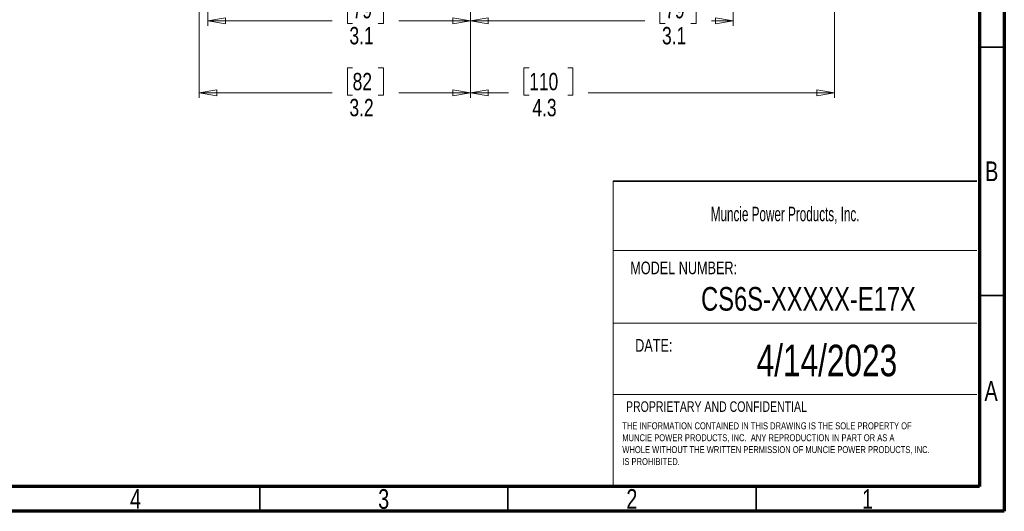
# Model space of a CAD drawing. Header units: inches. Extents: x 0.6 to 16.3, y 0.2 to 11.5.
# Tile 7 of 15: x 8.5 to 16.3, y 0.2 to 4.1. Entities that reach past the tile are written whole.
import ezdxf

# ---------------------------------------------------------------- set-up
doc = ezdxf.new("R2010")
doc.units = ezdxf.units.IN
doc.header["$MEASUREMENT"] = 0
doc.styles.add('SLDTEXTSTYLE0', font='TXT', dxfattribs={"width": 0.75})
doc.styles.add('SLDTEXTSTYLE1', font='TXT', dxfattribs={"width": 0.605})
doc.dimstyles.new('SLDDIMSTYLE1', dxfattribs={"dimtxt": 0.137795, "dimasz": 0.14, "dimexe": 0, "dimexo": 0.0625, "dimgap": 0.034449, "dimtad": 0, "dimdec": 1, "dimlfac": 1.5, "dimrnd": 1e-09, "dimzin": 12, "dimdsep": 46, "dimtxsty": 'SLDTEXTSTYLE0', "dimblk1": 'CLOSED', "dimblk2": 'CLOSED', "dimsah": 1, "dimcen": 0.09, "dimadec": 0, "dimazin": 3, "dimtfac": 1, "dimtdec": 1, "dimtofl": 0, "dimtmove": 0, "dimatfit": 3, "dimldrblk": 'CLOSED', "dimfxl": 0, "dimfrac": 2, "dimtolj": 1, "dimtzin": 12, "dimarcsym": 0})
doc.dimstyles.new('SLDDIMSTYLE3', dxfattribs={"dimtxt": 0.137795, "dimasz": 0.14, "dimexe": 0, "dimexo": 0.0625, "dimgap": 0.034449, "dimtad": 0, "dimdec": 1, "dimlfac": 1.5, "dimrnd": 1e-09, "dimzin": 12, "dimdsep": 46, "dimtxsty": 'SLDTEXTSTYLE0', "dimblk1": 'CLOSED', "dimblk2": 'CLOSED', "dimsah": 1, "dimcen": 0.09, "dimadec": 0, "dimazin": 3, "dimtfac": 1, "dimtofl": 0, "dimtmove": 0, "dimatfit": 3, "dimldrblk": 'CLOSED', "dimfxl": 0, "dimfrac": 2, "dimtolj": 1, "dimtzin": 12, "dimarcsym": 0})

# ---------------------------------------------------------------- blocks, each defined once
blk = doc.blocks.new('SW_NOTE_0')
at = {"color": 0, "linetype": 'Continuous', "lineweight": 0, "char_height": 0.055, "attachment_point": 1, "style": 'SLDTEXTSTYLE0'}
for s, insert in [('THE INFORMATION CONTAINED IN THIS DRAWING IS THE SOLE PROPERTY OF', (0, 0.0709)), ('MUNCIE POWER PRODUCTS, INC.  ANY REPRODUCTION IN PART OR AS A', (0, -0.0235)), ('WHOLE WITHOUT THE WRITTEN PERMISSION OF MUNCIE POWER PRODUCTS, INC.', (0, -0.1178)), ('IS PROHIBITED.', (0, -0.2122))]:
    blk.add_mtext(s, dxfattribs=dict(at, insert=insert))
blk = doc.blocks.new('_Closed')
at = {"color": 0, "linetype": 'ByBlock', "lineweight": -2}
for p, q in [((-1, 0.166667), (0, 0)), ((-1, 0.166667), (-1, -0.166667)), ((0, 0), (-1, -0.166667)), ((0, 0), (-1, 0))]:
    blk.add_line(p, q, dxfattribs=at)
blk = doc.blocks.new('_D_1')
at = {"color": 7, "linetype": 'Continuous', "lineweight": 0}
for p, q in [((14.9915, 6.8758), (14.9915, 3.4772)), ((12.1048, 5.0519), (12.1048, 3.4772)), ((12.5698, 3.7151), (12.5278, 3.7151)), ((12.5278, 3.7151), (12.5278, 3.4963)), ((12.8752, 3.7151), (12.9172, 3.7151)), ((12.9172, 3.7151), (12.9172, 3.4963)), ((12.1048, 3.5166), (12.407, 3.5166)), ((14.9915, 3.5166), (13.038, 3.5166)), ((12.5278, 3.4963), (12.5698, 3.4963)), ((12.9172, 3.4963), (12.8752, 3.4963))]:
    blk.add_line(p, q, dxfattribs=at)
at = {"color": 7, "linetype": 'Continuous', "lineweight": 18, "xscale": 0.14, "yscale": 0.14, "rotation": 180.0000000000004}
blk.add_blockref('_Closed', (12.1048, 3.5166), dxfattribs=at)
at = {"color": 7, "linetype": 'Continuous', "lineweight": 18, "xscale": 0.14, "yscale": 0.14}
blk.add_blockref('_Closed', (14.9915, 3.5166), dxfattribs=at)
at = {"color": 7, "linetype": 'Continuous', "lineweight": 18, "char_height": 0.1378, "attachment_point": 1, "style": 'SLDTEXTSTYLE0'}
for s, insert in [('110', (12.5698, 3.6739)), ('4.3', (12.5952, 3.4678))]:
    blk.add_mtext(s, dxfattribs=dict(at, insert=insert))
blk = doc.blocks.new('_D_3')
at = {"color": 7, "linetype": 'Continuous', "lineweight": 0}
for p, q in [((9.9519, 6.0011), (9.9519, 3.4772)), ((12.1048, 5.0519), (12.1048, 3.4772)), ((11.1695, 3.7151), (11.1275, 3.7151)), ((11.1275, 3.7151), (11.1275, 3.4963)), ((11.3731, 3.7151), (11.4151, 3.7151)), ((11.4151, 3.7151), (11.4151, 3.4963)), ((9.9519, 3.5166), (11.0067, 3.5166)), ((12.1048, 3.5166), (11.5359, 3.5166)), ((11.1275, 3.4963), (11.1695, 3.4963)), ((11.4151, 3.4963), (11.3731, 3.4963))]:
    blk.add_line(p, q, dxfattribs=at)
at = {"color": 7, "linetype": 'Continuous', "lineweight": 18, "xscale": 0.14, "yscale": 0.14, "rotation": 180.0000000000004}
blk.add_blockref('_Closed', (9.9519, 3.5166, -0.857), dxfattribs=at)
at = {"color": 7, "linetype": 'Continuous', "lineweight": 18, "xscale": 0.14, "yscale": 0.14}
blk.add_blockref('_Closed', (12.1048, 3.5166, -0.857), dxfattribs=at)
at = {"color": 7, "linetype": 'Continuous', "lineweight": 18, "char_height": 0.1378, "attachment_point": 1, "style": 'SLDTEXTSTYLE0'}
for s, insert in [('82', (11.1695, 3.6739)), ('3.2', (11.144, 3.4678))]:
    blk.add_mtext(s, dxfattribs=dict(at, insert=insert))
blk = doc.blocks.new('_D_4')
at = {"color": 7, "linetype": 'Continuous', "lineweight": 0}
for p, q in [((12.1048, 5.0519), (12.1048, 4.0476)), ((10.0215, 4.7564), (10.0215, 4.0476)), ((11.1695, 4.2855), (11.1275, 4.2855)), ((11.1275, 4.2855), (11.1275, 4.0667)), ((11.3731, 4.2855), (11.4151, 4.2855)), ((11.4151, 4.2855), (11.4151, 4.0667)), ((10.0215, 4.087), (11.0067, 4.087)), ((11.1275, 4.0667), (11.1695, 4.0667)), ((11.4151, 4.0667), (11.3731, 4.0667)), ((12.1048, 4.087), (11.5359, 4.087))]:
    blk.add_line(p, q, dxfattribs=at)
at = {"color": 7, "linetype": 'Continuous', "lineweight": 18, "xscale": 0.14, "yscale": 0.14, "rotation": 180.0000000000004}
blk.add_blockref('_Closed', (10.0215, 4.087, -0.857), dxfattribs=at)
at = {"color": 7, "linetype": 'Continuous', "lineweight": 18, "xscale": 0.14, "yscale": 0.14}
blk.add_blockref('_Closed', (12.1048, 4.087, -0.857), dxfattribs=at)
at = {"color": 7, "linetype": 'Continuous', "lineweight": 18, "char_height": 0.1378, "attachment_point": 1, "style": 'SLDTEXTSTYLE0'}
for s, insert in [('79', (11.1695, 4.2443)), ('3.1', (11.144, 4.0382))]:
    blk.add_mtext(s, dxfattribs=dict(at, insert=insert))
blk = doc.blocks.new('_D_5')
at = {"color": 7, "linetype": 'Continuous', "lineweight": 0}
for p, q in [((12.1048, 5.0519), (12.1048, 4.0476)), ((14.1881, 4.7564), (14.1881, 4.0476)), ((13.6488, 4.2855), (13.6068, 4.2855)), ((13.6068, 4.2855), (13.6068, 4.0667)), ((13.8524, 4.2855), (13.8944, 4.2855)), ((13.8944, 4.2855), (13.8944, 4.0667)), ((12.1048, 4.087), (13.486, 4.087)), ((13.6068, 4.0667), (13.6488, 4.0667)), ((13.8944, 4.0667), (13.8524, 4.0667)), ((14.1881, 4.087), (14.0153, 4.087))]:
    blk.add_line(p, q, dxfattribs=at)
at = {"color": 7, "linetype": 'Continuous', "lineweight": 18, "xscale": 0.14, "yscale": 0.14, "rotation": 180.0000000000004}
blk.add_blockref('_Closed', (12.1048, 4.087, -0.857), dxfattribs=at)
at = {"color": 7, "linetype": 'Continuous', "lineweight": 18, "xscale": 0.14, "yscale": 0.14}
blk.add_blockref('_Closed', (14.1881, 4.087, -0.857), dxfattribs=at)
at = {"color": 7, "linetype": 'Continuous', "lineweight": 18, "char_height": 0.1378, "attachment_point": 1, "style": 'SLDTEXTSTYLE0'}
for s, insert in [('79', (13.6488, 4.2443)), ('3.1', (13.6234, 4.0382))]:
    blk.add_mtext(s, dxfattribs=dict(at, insert=insert))

msp = doc.modelspace()

# ---------------------------------------------------------------- linework, layer by layer
at = {"color": 7, "linetype": 'Continuous', "lineweight": 70}
for p, q in [((16.3386, 11.4961), (16.3386, 0.1969)), ((16.1417, 11.2992), (16.1417, 0.3937)), ((16.1417, 0.3937), (0.7874, 0.3937)), ((16.3386, 0.1969), (0.5906, 0.1969))]:
    msp.add_line(p, q, dxfattribs=at)
at = {"color": 7, "linetype": 'Continuous', "lineweight": 35}
for p, q in [((16.1417, 3.878), (16.3386, 3.878)), ((13.2356, 2.8146), (16.1199, 2.8146)), ((16.1417, 1.9094), (16.3386, 1.9094)), ((10.4331, 0.3937), (10.4331, 0.1969)), ((12.4016, 0.3937), (12.4016, 0.1969)), ((14.3701, 0.3937), (14.3701, 0.1969))]:
    msp.add_line(p, q, dxfattribs=at)
at = {"color": 7, "linetype": 'Continuous', "lineweight": 18}
for p, q in [((13.2356, 2.8146), (13.2356, 0.406)), ((13.2356, 2.2657), (16.1199, 2.2657)), ((13.2356, 1.6896), (16.1199, 1.6896)), ((13.2356, 1.1221), (16.1199, 1.1221))]:
    msp.add_line(p, q, dxfattribs=at)

# ---------------------------------------------------------------- block references
at = {"color": 7, "linetype": 'Continuous', "lineweight": 0}
msp.add_blockref('SW_NOTE_0', (13.3085, 0.8314), dxfattribs=at)

# ---------------------------------------------------------------- texts
for s, insert, char_height, attachment_point, style in [('B', (16.239, 2.9714), 0.1562, 2, 'SLDTEXTSTYLE0'), ('Muncie Power Products, Inc.', (14.0103, 2.6119), 0.114583, 1, 'SLDTEXTSTYLE1'), ('MODEL NUMBER:', (13.3718, 2.1773), 0.1, 1, 'SLDTEXTSTYLE0'), ('CS6S-XXXXX-E17X', (14.7852, 1.9755), 0.1875, 2, 'SLDTEXTSTYLE0'), ('DATE:', (13.4107, 1.5629), 0.1, 1, 'SLDTEXTSTYLE0'), ('4/14/2023', (14.9315, 1.5181), 0.25, 2, 'SLDTEXTSTYLE0'), ('A', (16.2338, 1.2292), 0.1562, 2, 'SLDTEXTSTYLE0'), ('PROPRIETARY AND CONFIDENTIAL', (13.3378, 1.069), 0.083333, 1, 'SLDTEXTSTYLE0'), ('4', (9.4472, 0.3729), 0.1562, 2, 'SLDTEXTSTYLE0'), ('3', (11.4157, 0.3729), 0.1562, 2, 'SLDTEXTSTYLE0'), ('2', (13.3843, 0.3729), 0.1562, 2, 'SLDTEXTSTYLE0'), ('1', (15.2543, 0.3729), 0.1562, 2, 'SLDTEXTSTYLE0')]:
    msp.add_mtext(s, dxfattribs=dict(at, insert=insert, char_height=char_height, attachment_point=attachment_point, style=style))

# ---------------------------------------------------------------- dimensions: what is measured, and where the dimension line sits
at = {"color": 7, "linetype": 'Continuous', "lineweight": 18}
for base, p1, p2, dimstyle, picture, middle in [((12.1048, 3.5166), (14.9915, 6.9152), (12.1048, 5.0913), 'SLDDIMSTYLE1', '_D_1', (12.7225, 3.5166)), ((12.1048, 3.5166), (9.9519, 6.0404), (12.1048, 5.0913), 'SLDDIMSTYLE1', '_D_3', (11.2713, 3.5166)), ((12.1048, 4.087), (10.0215, 4.7957), (12.1048, 5.0913), 'SLDDIMSTYLE1', '_D_4', (11.2713, 4.087)), ((14.1881, 4.087), (12.1048, 5.0913), (14.1881, 4.7957), 'SLDDIMSTYLE3', '_D_5', (13.7506, 4.087))]:
    dim = msp.add_linear_dim(base=base, p1=p1, p2=p2, dimstyle=dimstyle, dxfattribs=at)
    dim.commit()
    dim.dimension.update_dxf_attribs({"geometry": picture, "text_midpoint": middle, "dimtype": 160})

doc.saveas('drawing.dxf')
